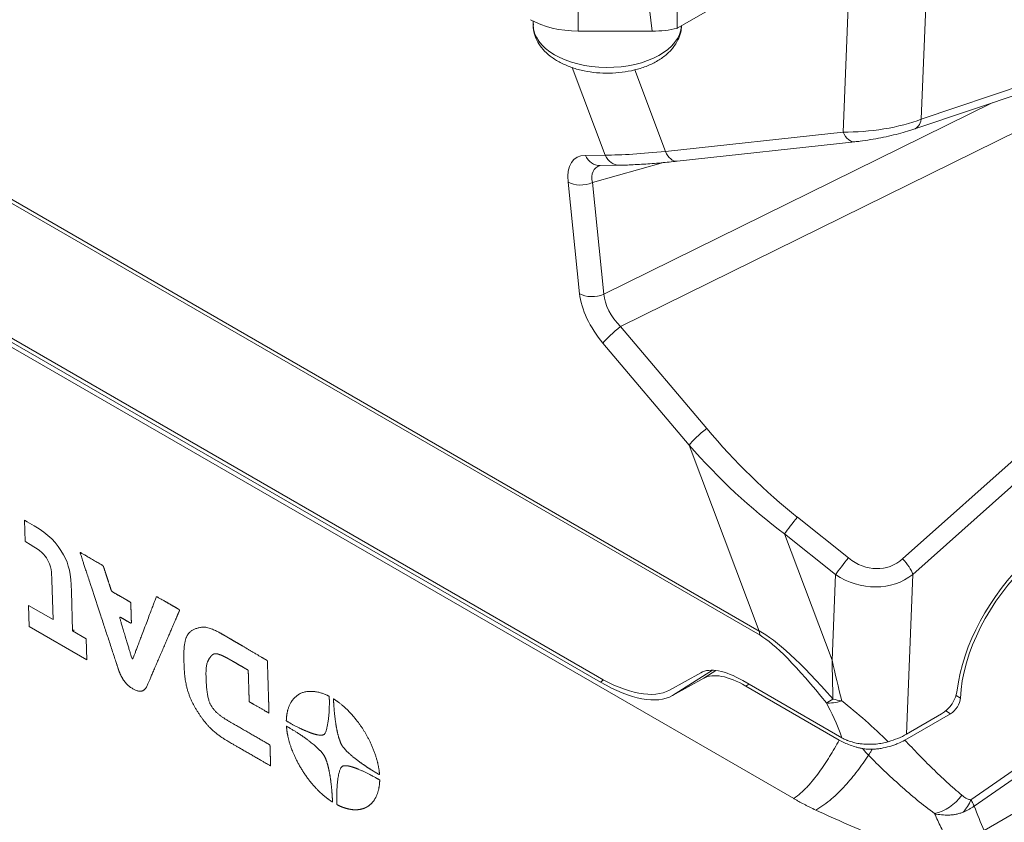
# Model space of a CAD drawing. Header units: millimetres. Extents: x 4 to 837, y 5 to 589.
# Tile 11 of 164: x 94 to 130, y 53 to 83. Entities that reach past the tile are written whole.
import ezdxf

# ---------------------------------------------------------------- set-up
doc = ezdxf.new("R2010")
doc.units = ezdxf.units.MM
doc.layers.add('1', color=7, linetype='Continuous', true_color=0xffffff)

msp = doc.modelspace()

# ---------------------------------------------------------------- linework, layer by layer
at = {"layer": '1', "color": 9, "linetype": 'Continuous', "lineweight": 13}
for p, q in [((64.291, 93.369), (121.196, 60.514)), ((121.226, 60.355), (64.32, 93.209)), ((124.307, 79.017), (124.609, 86.493)), ((114.481, 85.871), (114.481, 82.759)), ((117.232, 82.759), (116.828, 85.98)), ((127.433, 85.331), (127.197, 79.49)), ((127.197, 79.49), (136.814, 82.742)), ((115.482, 78.161), (114.257, 81.407)), ((116.58, 81.32), (117.72, 78.298)), ((115.435, 73.001), (129.831, 80.1)), ((130.825, 79.081), (116.058, 71.8)), ((117.72, 78.298), (124.307, 79.017)), ((114.75, 78.15), (115.482, 78.161)), ((117.653, 77.884), (115.01, 77.14)), ((114.533, 73.022), (114.108, 77.161)), ((115.01, 77.14), (115.435, 73.001)), ((116.058, 71.8), (119.248, 68.021)), ((126.51, 63.189), (136.202, 71.848)), ((118.594, 67.41), (115.404, 71.188)), ((136.586, 71.273), (126.894, 62.614)), ((121.196, 60.514), (118.594, 67.41)), ((122.608, 64.731), (124.501, 63.223)), ((124.022, 62.604), (122.129, 64.112)), ((122.129, 64.112), (123.894, 59.435)), ((123.894, 59.435), (124.022, 62.604)), ((126.894, 62.614), (126.654, 56.691)), ((129.043, 54.258), (140.879, 62.457)), ((140.852, 62.116), (129.164, 54.019)), ((119.464, 59.06), (117.982, 58.119)), ((119.14, 58.764), (119.591, 59.05)), ((115.308, 58.622), (115.427, 58.698)), ((120.814, 58.543), (120.7, 58.47)), ((128.491, 58.123), (128.652, 58.03)), ((128.287, 57.446), (128.108, 57.549))]:
    msp.add_line(p, q, dxfattribs=at)
at = {"layer": '1', "color": 9, "linetype": 'Continuous', "lineweight": 18}
for p, q in [((66.453, 86.644), (122.474, 54.3)), ((118.159, 82.861), (123.698, 86.059)), ((115.196, 58.826), (73.526, 82.884)), ((73.502, 82.759), (115.308, 58.622)), ((117.232, 82.759), (114.481, 82.759)), ((126.926, 79.118), (136.543, 82.37)), ((118.154, 77.934), (124.74, 78.654)), ((115.284, 77.774), (115.289, 77.774)), ((115.289, 77.774), (116.021, 77.786)), ((164.629, 73.384), (129.53, 53.119)), ((117.869, 58.323), (119.028, 58.968)), ((119.14, 58.764), (117.982, 58.119)), ((120.587, 58.674), (124.259, 56.554)), ((124.16, 56.472), (120.7, 58.47)), ((128.287, 57.446), (126.594, 56.471)), ((126.654, 56.691), (127.956, 57.44))]:
    msp.add_line(p, q, dxfattribs=at)
at = {"layer": '1', "color": 27, "linetype": 'Continuous', "lineweight": 18}
msp.add_line((112.816, 83.126), (112.816, 82.997), dxfattribs=at)
at = {"layer": '1', "color": 9, "linetype": 'Continuous', "lineweight": 18}
for centre, major_axis, ratio, start_param, end_param in [((123.727, 32.485), (-5.272, 55.438), 0.033523, 0.229533, 0.427525), ((114.481, 84.204), (2.5, 0), 0.578054, 3.9276, 4.712389), ((117.244, 84.204), (2.512, 0.01), 0.575241, 4.705143, 5.082591), ((132.309, 59.933), (2.87, 4.344), 0.575959, 1.169256, 2.289036), ((132.309, 59.933), (2.76, 4.177), 0.575959, 1.169256, 2.37427), ((121.236, 56.226), (-2.311, 2.671), 0.411532, 5.412874, 6.197768), ((114.083, 63.024), (-3.961, 4.579), 0.411532, 2.271282, 3.056175), ((121.349, 56.022), (-2.311, 2.671), 0.411532, 5.412874, 6.197768), ((114.195, 62.82), (-3.961, 4.579), 0.411532, 2.271282, 3.056175), ((127.956, 58.071), (0.442, 0.668), 0.575959, 3.996689, 5.430629), ((128.286, 57.84), (0.276, 0.418), 0.575959, 3.996689, 5.515863), ((124.948, 57.749), (2.503, 0.078), 0.596177, 5.118439, 5.443999), ((125.093, 54.083), (-7.55, 3.284), 0.112563, 1.378894, 1.689797)]:
    msp.add_ellipse(centre, major_axis=major_axis, ratio=ratio, start_param=start_param, end_param=end_param, dxfattribs=at)
at = {"layer": '1', "color": 27, "linetype": 'Continuous', "lineweight": 13}
msp.add_ellipse((115.566, 82.997), major_axis=(-2.75, 0), ratio=0.57735, start_param=0.000003, end_param=3.112634, dxfattribs=at)
at = {"layer": '1', "color": 9, "linetype": 'Continuous', "lineweight": 13}
for centre, major_axis, ratio, start_param, end_param in [((125.46, 79.794), (2.513, 0.335), 0.27993, 4.198426, 5.437798), ((126.686, 79.828), (0.24, -0.71), 0.656106, 6.283031, 7.152865), ((124.659, 79.399), (-0.081, 0.746), 0.586511, 2.044042, 3.141579), ((115.765, 76.125), (-1.386, 1.911), 0.484121, 5.955809, 6.979088), ((115.277, 78.524), (-0.012, 0.75), 0.813721, 2.080581, 3.141589), ((123.363, 80.883), (9.843, 2.235), 0.157718, 3.748899, 4.066464), ((116.009, 78.536), (-0.012, 0.75), 0.813721, 2.080581, 3.141953), ((118.072, 78.68), (-0.081, 0.746), 0.586511, 2.044042, 3.141579), ((116.292, 76.499), (-1.179, 1.174), 0.470084, 6.024275, 6.896716), ((114.635, 77.536), (-0.746, -0.077), 0.642013, 0.723132, 2.029894), ((115.06, 73.397), (-0.746, -0.077), 0.642013, 0.723132, 2.029894), ((116.179, 72.093), (-1.364, 1.824), 0.513644, 0.708661, 1.685365), ((116.706, 72.468), (-1.087, 1.104), 0.600284, 0.607867, 1.584571), ((115.931, 71.563), (-0.573, -0.484), 0.139986, 4.372481, 5.745215), ((119.121, 67.784), (-0.573, -0.484), 0.139986, 4.372481, 5.745215), ((124.739, 75.305), (-8.634, 12.889), 0.566031, 1.765111, 2.082676), ((124.612, 75.068), (-9.134, 12.952), 0.598119, 1.74777, 2.065335), ((122.481, 64.494), (0.467, 0.587), 0.068592, 1.210255, 2.333999), ((124.374, 62.986), (0.467, 0.587), 0.068592, 1.210255, 2.333999), ((125.353, 64.866), (-0.664, 1.966), 0.817818, 2.237906, 3.477278), ((126.382, 62.952), (-0.5, 0.559), 0.339525, 3.801543, 4.835292), ((125.226, 64.629), (-1.877, 1.827), 0.8946, 1.782444, 3.021816), ((122.25, 61.263), (0.75, 1.299), 0.57735, 2.471099, 2.617994), ((148.112, 12.804), (-27.635, 47.816), 0.081068, 5.900042, 6.155286), ((147.087, 11.895), (-26.426, 48.566), 0.070405, 5.913322, 6.168565), ((124.709, 58.758), (1.168, 0.941), 0.105547, 3.56464, 3.900264), ((124.709, 58.758), (1.288, 0.769), 0.384301, 3.59965, 4.136847), ((123.882, 55.831), (-0.735, 2.513), 0.221259, 4.938919, 5.576868), ((124.709, 58.758), (-1.495, -0.123), 0.564164, 0.97654, 1.216833), ((124.907, 56.74), (-2.396, 2.134), 0.153113, 4.38868, 5.120575), ((127.682, 55.105), (-0.962, -1.151), 0.815254, 0.807406, 1.662708), ((128.021, 54.934), (0.068, 1.498), 0.772344, 3.892071, 4.279678)]:
    msp.add_ellipse(centre, major_axis=major_axis, ratio=ratio, start_param=start_param, end_param=end_param, dxfattribs=at)
at = {"layer": '1', "color": 27, "linetype": 'Continuous', "lineweight": 18}
msp.add_open_spline([(112.827, 83.024), (112.821, 82.977), (112.814, 82.824), (112.879, 82.568), (113.021, 82.275), (113.235, 82.007), (113.515, 81.767), (113.86, 81.561), (114.26, 81.395), (114.7, 81.276), (115.165, 81.208), (115.641, 81.19), (116.115, 81.224), (116.574, 81.308), (117.007, 81.444), (117.401, 81.629), (117.743, 81.863), (118.009, 82.132), (118.193, 82.422), (118.29, 82.695), (118.309, 82.87), (118.31, 82.945)], degree=3, knots=[0, 0, 0, 0, 0.022164, 0.072678, 0.123016, 0.174811, 0.229012, 0.285409, 0.34295, 0.400561, 0.457956, 0.515201, 0.572475, 0.629947, 0.687824, 0.746323, 0.80553, 0.864874, 0.915781, 0.964742, 1, 1, 1, 1], dxfattribs=at)
at = {"layer": '1', "color": 9, "linetype": 'Continuous', "lineweight": 18}
for points, knots in [([(124.74, 78.654), (124.803, 78.661), (124.988, 78.683), (125.31, 78.73), (125.702, 78.801), (126.085, 78.883), (126.447, 78.972), (126.725, 79.052), (126.876, 79.101), (126.926, 79.118)], [0, 0, 0, 0, 0.094892, 0.272207, 0.439932, 0.600796, 0.758481, 0.917316, 1, 1, 1, 1]), ([(116.021, 77.786), (116.113, 77.787), (116.394, 77.795), (116.896, 77.82), (117.518, 77.869), (117.949, 77.912), (118.154, 77.934)], [0, 0, 0, 0, 0.153854, 0.453119, 0.747905, 1, 1, 1, 1]), ([(124.16, 56.472), (124.222, 56.437), (124.287, 56.403), (124.421, 56.34), (124.49, 56.311), (124.635, 56.257), (124.71, 56.233), (124.808, 56.205), (124.827, 56.2), (124.867, 56.19), (124.927, 56.175), (124.988, 56.162), (125.029, 56.154)], [0, 0, 0, 0, 0.25, 0.25, 0.5, 0.5, 0.75, 0.75, 0.8125, 0.8125, 0.875, 1, 1, 1, 1]), ([(125.979, 56.409), (125.908, 56.388), (125.763, 56.354), (125.612, 56.332), (125.496, 56.321), (125.457, 56.318), (125.38, 56.314), (125.341, 56.313), (125.226, 56.312), (125.149, 56.314), (125.035, 56.324), (124.997, 56.328), (124.94, 56.335), (124.922, 56.338), (124.884, 56.343), (124.866, 56.346), (124.774, 56.363), (124.703, 56.379), (124.6, 56.409), (124.567, 56.419), (124.517, 56.436), (124.501, 56.442), (124.468, 56.455), (124.452, 56.461), (124.374, 56.493), (124.314, 56.522), (124.259, 56.554)], [0, 0, 0, 0, 0.125, 0.25, 0.25, 0.3125, 0.3125, 0.375, 0.375, 0.5, 0.5, 0.5625, 0.5625, 0.59375, 0.59375, 0.625, 0.625, 0.75, 0.75, 0.8125, 0.8125, 0.84375, 0.84375, 0.875, 0.875, 1, 1, 1, 1]), ([(125.376, 56.128), (125.432, 56.131), (125.489, 56.135), (125.573, 56.144), (125.601, 56.147), (125.657, 56.155), (125.684, 56.159), (125.822, 56.182), (125.928, 56.206), (126.058, 56.243), (126.083, 56.251), (126.134, 56.267), (126.159, 56.276), (126.233, 56.302), (126.281, 56.32), (126.422, 56.379), (126.51, 56.423), (126.594, 56.471)], [0, 0, 0, 0, 0.125, 0.125, 0.1875, 0.1875, 0.25, 0.25, 0.5, 0.5, 0.5625, 0.5625, 0.625, 0.625, 0.75, 0.75, 1, 1, 1, 1]), ([(125.029, 56.154), (125.085, 56.142), (125.142, 56.135), (125.258, 56.127), (125.316, 56.126), (125.376, 56.128)], [0, 0, 0, 0, 0.5, 0.5, 1, 1, 1, 1]), ([(123.291, 53.875), (123.216, 53.91), (123.142, 53.945), (123.051, 53.99), (123.033, 53.999), (122.997, 54.018), (122.978, 54.027), (122.925, 54.054), (122.89, 54.072), (122.787, 54.126), (122.721, 54.162), (122.626, 54.215), (122.594, 54.232), (122.533, 54.266), (122.504, 54.283), (122.474, 54.3)], [0, 0, 0, 0, 0.25, 0.25, 0.3125, 0.3125, 0.375, 0.375, 0.5, 0.5, 0.75, 0.75, 0.875, 0.875, 1, 1, 1, 1])]:
    msp.add_open_spline(points, degree=3, knots=knots, dxfattribs=at)
at = {"layer": '1', "color": 7, "linetype": 'Continuous', "lineweight": 13}
for points, knots in [([(95.404, 63.342), (95.178, 63.775), (94.84, 64.114), (94.317, 64.416), (94.317, 64.416), (94.066, 64.561), (94.066, 64.561), (93.957, 64.623), (93.957, 64.623)], [0, 0, 0, 0, 0.333346, 0.333346, 0.333346, 0.666693, 0.666693, 1, 1, 1, 1]), ([(95.018, 60.94), (95.018, 60.94), (95.018, 60.94), (95.018, 60.94), (94.115, 61.461), (94.115, 61.461)], [0, 0, 0, 0, 0.000003, 0.000003, 1, 1, 1, 1]), ([(96.272, 59.445), (96.272, 59.445), (96.272, 59.445), (96.272, 59.445), (96.272, 59.445), (96.247, 60.23), (96.247, 60.23), (96.247, 60.23), (95.745, 60.52), (95.745, 60.52)], [0, 0, 0, 0, 0.000002, 0.000002, 0.000002, 0.500006, 0.500006, 0.500006, 1, 1, 1, 1])]:
    msp.add_open_spline(points, degree=3, knots=knots, dxfattribs=at)
at = {"layer": '1', "color": 7, "linetype": 'Continuous', "lineweight": 18}
for points, knots in [([(93.957, 64.623), (93.957, 64.623), (93.957, 64.623), (93.957, 64.623), (93.957, 64.623), (93.981, 63.838), (93.981, 63.838), (93.981, 63.838), (94.009, 63.822), (94.009, 63.822), (94.484, 63.548), (94.641, 63.427), (94.774, 63.222)], [0, 0, 0, 0, 0.000039, 0.000039, 0.000039, 0.333359, 0.333359, 0.333359, 0.66668, 0.66668, 0.66668, 1, 1, 1, 1]), ([(94.774, 63.222), (94.977, 62.909), (94.962, 62.679), (94.973, 62.403), (94.973, 62.403), (95.018, 60.94), (95.018, 60.94)], [0, 0, 0, 0, 0.500001, 0.500001, 0.500001, 1, 1, 1, 1]), ([(95.745, 60.52), (95.745, 60.52), (95.7, 61.983), (95.7, 61.983), (95.679, 62.669), (95.617, 62.955), (95.404, 63.342)], [0, 0, 0, 0, 0.5, 0.5, 0.5, 1, 1, 1, 1]), ([(94.115, 61.461), (94.115, 61.461), (94.115, 61.461), (94.115, 61.461), (94.115, 61.461), (94.139, 60.676), (94.139, 60.676), (94.139, 60.676), (96.272, 59.445), (96.272, 59.445)], [0, 0, 0, 0, 0.000006, 0.000006, 0.000006, 0.500004, 0.500004, 0.500004, 1, 1, 1, 1])]:
    msp.add_open_spline(points, degree=3, knots=knots, dxfattribs=at)
for points, degree in [([(97.456, 59.053), (97.455, 59.056), (97.452, 59.065), (97.443, 59.091), (97.418, 59.17), (97.335, 59.42), (97.103, 60.126), (96.963, 60.552), (96.726, 61.272), (96.467, 62.061), (96.226, 62.796), (96.113, 63.138), (96.015, 63.435), (96.015, 63.435), (96.015, 63.435), (96.173, 63.344), (96.34, 63.248), (96.591, 63.103), (96.878, 62.937), (96.878, 62.937), (96.878, 62.937), (96.98, 62.625), (97.065, 62.364), (97.187, 61.987), (97.187, 61.987), (97.187, 61.987), (97.507, 61.803), (97.693, 61.695), (97.901, 61.575), (97.901, 61.575), (97.901, 61.575), (97.91, 61.253), (97.925, 60.79), (97.925, 60.79), (97.925, 60.79), (97.749, 60.891), (97.476, 61.049), (97.476, 61.049), (97.476, 61.049), (97.638, 60.511), (97.765, 60.086), (97.96, 59.438), (97.96, 59.438), (97.96, 59.438), (98.181, 60.022), (98.487, 60.828), (98.737, 61.486), (98.854, 61.796), (98.854, 61.796), (98.854, 61.796), (99.078, 61.667), (99.273, 61.554), (99.477, 61.436), (99.717, 61.298), (99.717, 61.298), (99.717, 61.298), (99.624, 61.083), (99.581, 60.981), (99.443, 60.661), (99.186, 60.064), (98.877, 59.345), (98.695, 58.922), (98.497, 58.462), (98.491, 58.45), (98.416, 58.282), (98.224, 58.219), (97.98, 58.36), (97.749, 58.493), (97.553, 58.765), (97.458, 59.047), (97.458, 59.047), (97.458, 59.047), (97.458, 59.047), (97.458, 59.047), (97.458, 59.047), (97.457, 59.05), (97.456, 59.053)], 8), ([(101.592, 59.444), (101.571, 59.456), (101.528, 59.481), (101.455, 59.522), (101.281, 59.616), (101.094, 59.687), (100.984, 59.682), (100.888, 59.619), (100.806, 59.486), (100.73, 59.374), (100.677, 59.163), (100.688, 58.802), (100.707, 58.18), (100.811, 57.817), (100.969, 57.579), (101.212, 57.356), (101.583, 57.142), (101.634, 57.113), (102.023, 56.888), (102.403, 56.669), (102.727, 56.482), (103.06, 56.289), (103.06, 56.289), (103.06, 56.289), (103.068, 56.03), (103.077, 55.752), (103.084, 55.511), (103.084, 55.511), (103.084, 55.511), (102.615, 55.782), (102.101, 56.079), (101.576, 56.382), (101.556, 56.394), (101.087, 56.664), (100.723, 57.011), (100.502, 57.332), (100.243, 57.708), (100.027, 58.163), (99.891, 58.684), (99.873, 59.272), (99.855, 59.842), (99.902, 60.135), (99.966, 60.322), (100.038, 60.438), (100.174, 60.561), (100.406, 60.636), (100.583, 60.692), (100.858, 60.632), (101.225, 60.435), (101.225, 60.435), (101.422, 60.321), (101.422, 60.321), (101.422, 60.321), (101.684, 60.167), (101.907, 60.036), (102.214, 59.856), (102.529, 59.672), (102.734, 59.551), (102.964, 59.416), (102.964, 59.416), (102.964, 59.416), (102.971, 59.193), (102.978, 58.97), (102.995, 58.404), (103.011, 57.891), (103.018, 57.677), (103.024, 57.468), (103.024, 57.468), (103.024, 57.468), (102.832, 57.578), (102.661, 57.677), (102.487, 57.778), (102.29, 57.891), (102.29, 57.891), (102.29, 57.891), (102.279, 58.249), (102.268, 58.621), (102.26, 58.863), (102.254, 59.062), (102.254, 59.062), (102.254, 59.062), (102.121, 59.139), (101.94, 59.243), (101.743, 59.357), (101.659, 59.406), (101.614, 59.431), (101.592, 59.444)], 6), ([(95.745, 60.52), (95.802, 60.556)], 1), ([(103.666, 57.195), (103.666, 57.203), (103.667, 57.223), (103.669, 57.276), (103.676, 57.402), (103.731, 57.68), (103.856, 57.939), (104.095, 58.185), (104.389, 58.296), (104.788, 58.28), (105.06, 58.192), (105.241, 58.099), (105.258, 58.09), (105.258, 58.079), (105.264, 57.87), (105.26, 57.361), (105.165, 56.817), (105.08, 56.668), (105.011, 56.656), (104.958, 56.647), (104.803, 56.655), (104.525, 56.745), (104.118, 56.926), (103.834, 57.082), (103.666, 57.18), (103.666, 57.18), (103.666, 57.18), (103.666, 57.18), (103.666, 57.18), (103.666, 57.188), (103.666, 57.195)], 5), ([(105.417, 57.998), (105.418, 57.998), (105.421, 57.996), (105.428, 57.991), (105.447, 57.979), (105.473, 57.962), (105.615, 57.865), (105.809, 57.711), (106.028, 57.493), (106.237, 57.256), (106.404, 57.037), (106.55, 56.811), (106.683, 56.587), (106.807, 56.342), (106.955, 55.982), (107.041, 55.697), (107.084, 55.49), (107.107, 55.341), (107.116, 55.259), (107.121, 55.197), (107.122, 55.184), (107.095, 55.2), (107.042, 55.231), (106.94, 55.291), (106.784, 55.386), (106.605, 55.501), (106.429, 55.623), (106.253, 55.752), (106.006, 55.952), (105.839, 56.122), (105.76, 56.224), (105.726, 56.269), (105.674, 56.364), (105.586, 56.611), (105.516, 56.938), (105.462, 57.331), (105.434, 57.636), (105.422, 57.827), (105.418, 57.924), (105.416, 57.968), (105.415, 57.989), (105.415, 58), (105.415, 58), (105.415, 58), (105.415, 58), (105.415, 58), (105.416, 57.999), (105.417, 57.998)], 6), ([(105.378, 54.172), (105.377, 54.172), (105.376, 54.173), (105.372, 54.175), (105.362, 54.181), (105.343, 54.193), (105.314, 54.213), (105.246, 54.259), (105.176, 54.31), (105.065, 54.398), (104.919, 54.524), (104.665, 54.779), (104.415, 55.094), (104.195, 55.434), (104.027, 55.742), (103.879, 56.08), (103.82, 56.26), (103.773, 56.402), (103.727, 56.598), (103.703, 56.704), (103.694, 56.775), (103.685, 56.845), (103.679, 56.89), (103.674, 56.958), (103.673, 56.978), (103.672, 56.986), (103.678, 56.982), (103.687, 56.977), (103.707, 56.965), (103.729, 56.953), (103.771, 56.929), (103.829, 56.895), (104.14, 56.708), (104.482, 56.465), (104.641, 56.336), (104.814, 56.191), (104.944, 56.063), (105.033, 55.946), (105.082, 55.882), (105.153, 55.732), (105.224, 55.475), (105.281, 55.198), (105.322, 54.916), (105.347, 54.668), (105.359, 54.52), (105.368, 54.395), (105.373, 54.305), (105.376, 54.246), (105.377, 54.211), (105.378, 54.188), (105.379, 54.171), (105.379, 54.171), (105.379, 54.171), (105.379, 54.171), (105.379, 54.171), (105.378, 54.171), (105.378, 54.172)], 6), ([(107.127, 54.974), (107.127, 54.966), (107.127, 54.946), (107.125, 54.893), (107.118, 54.779), (107.078, 54.57), (107.002, 54.359), (106.89, 54.18), (106.776, 54.069), (106.669, 53.995), (106.561, 53.94), (106.45, 53.907), (106.286, 53.88), (106.142, 53.882), (105.986, 53.911), (105.839, 53.946), (105.703, 53.997), (105.572, 54.061), (105.548, 54.074), (105.535, 54.08), (105.534, 54.116), (105.533, 54.16), (105.532, 54.337), (105.536, 54.694), (105.573, 55.062), (105.631, 55.314), (105.679, 55.451), (105.749, 55.508), (105.782, 55.514), (105.879, 55.531), (106.072, 55.495), (106.379, 55.378), (106.678, 55.24), (106.911, 55.114), (107.057, 55.031), (107.089, 55.013), (107.113, 54.999), (107.128, 54.991), (107.128, 54.991), (107.128, 54.991), (107.128, 54.991), (107.128, 54.991), (107.127, 54.981), (107.127, 54.974)], 5)]:
    msp.add_open_spline(points, degree=degree, dxfattribs=at)
at = {"layer": '1', "color": 9, "linetype": 'Continuous', "lineweight": 13}
for points in [[(124.256, 57.924), (124.129, 58.42), (124.008, 58.924), (123.894, 59.435)], [(123.929, 57.99), (123.915, 58.468), (123.903, 58.95), (123.894, 59.435)], [(129.164, 54.019), (129.283, 53.716), (129.404, 53.416), (129.53, 53.119)]]:
    msp.add_open_spline(points, degree=3, dxfattribs=at)
for points, knots in [([(122.474, 54.3), (122.569, 54.365), (122.657, 54.435), (122.784, 54.548), (122.825, 54.587), (122.906, 54.666), (122.945, 54.707), (123.061, 54.832), (123.136, 54.918), (123.279, 55.096), (123.349, 55.187), (123.484, 55.374), (123.55, 55.469), (123.679, 55.663), (123.742, 55.761), (123.927, 56.06), (124.045, 56.265), (124.16, 56.472)], [0, 0, 0, 0, 0.125, 0.125, 0.1875, 0.1875, 0.25, 0.25, 0.375, 0.375, 0.5, 0.5, 0.625, 0.625, 0.75, 0.75, 1, 1, 1, 1]), ([(126.594, 56.471), (126.762, 56.29), (126.931, 56.112), (127.274, 55.759), (127.447, 55.585), (127.797, 55.243), (127.975, 55.075), (128.335, 54.746), (128.518, 54.585), (128.704, 54.429)], [0, 0, 0, 0, 0.25, 0.25, 0.5, 0.5, 0.75, 0.75, 1, 1, 1, 1]), ([(125.246, 55.907), (125.113, 55.709), (124.976, 55.515), (124.761, 55.232), (124.687, 55.139), (124.537, 54.957), (124.46, 54.868), (124.301, 54.693), (124.22, 54.608), (124.051, 54.443), (123.965, 54.363), (123.785, 54.21), (123.692, 54.137), (123.546, 54.033), (123.497, 54), (123.395, 53.936), (123.344, 53.905), (123.291, 53.875)], [0, 0, 0, 0, 0.25, 0.25, 0.375, 0.375, 0.5, 0.5, 0.625, 0.625, 0.75, 0.75, 0.875, 0.875, 0.9375, 0.9375, 1, 1, 1, 1]), ([(125.246, 55.907), (125.209, 55.944), (125.173, 55.984), (125.1, 56.066), (125.064, 56.109), (125.029, 56.154)], [0, 0, 0, 0, 0.5, 0.5, 1, 1, 1, 1]), ([(125.376, 56.128), (125.354, 56.087), (125.332, 56.047), (125.289, 55.973), (125.267, 55.939), (125.246, 55.907)], [0, 0, 0, 0, 0.5, 0.5, 1, 1, 1, 1]), ([(127.694, 53.743), (127.474, 53.905), (127.26, 54.073), (126.839, 54.42), (126.633, 54.598), (126.226, 54.961), (126.027, 55.147), (125.632, 55.523), (125.438, 55.714), (125.246, 55.907)], [0, 0, 0, 0, 0.25, 0.25, 0.5, 0.5, 0.75, 0.75, 1, 1, 1, 1]), ([(128.704, 54.429), (128.728, 54.409), (128.753, 54.389), (128.805, 54.353), (128.831, 54.335), (128.887, 54.304), (128.916, 54.29), (128.961, 54.273), (128.977, 54.269), (129.009, 54.261), (129.026, 54.259), (129.043, 54.258)], [0, 0, 0, 0, 0.25, 0.25, 0.5, 0.5, 0.75, 0.75, 0.875, 0.875, 1, 1, 1, 1]), ([(129.164, 54.019), (129.148, 54.008), (129.133, 53.998), (129.101, 53.977), (129.053, 53.947), (129.004, 53.919), (128.903, 53.865), (128.833, 53.832), (128.761, 53.802)], [0, 0, 0, 0, 0.125, 0.125, 0.25, 0.5, 0.5, 1, 1, 1, 1]), ([(129.164, 54.019), (129.16, 54.027), (129.156, 54.036), (129.149, 54.054), (129.137, 54.082), (129.123, 54.11), (129.093, 54.17), (129.069, 54.213), (129.043, 54.258)], [0, 0, 0, 0, 0.125, 0.125, 0.25, 0.5, 0.5, 1, 1, 1, 1]), ([(128.761, 53.802), (128.717, 53.784), (128.674, 53.769), (128.585, 53.742), (128.54, 53.731), (128.451, 53.713), (128.406, 53.705), (128.315, 53.695), (128.27, 53.691), (128.135, 53.686), (128.046, 53.689), (127.869, 53.707), (127.781, 53.722), (127.694, 53.743)], [0, 0, 0, 0, 0.125, 0.125, 0.25, 0.25, 0.375, 0.375, 0.5, 0.5, 0.75, 0.75, 1, 1, 1, 1]), ([(128.175, 52.749), (128.091, 52.912), (128.009, 53.077), (127.849, 53.408), (127.771, 53.575), (127.694, 53.743)], [0, 0, 0, 0, 0.5, 0.5, 1, 1, 1, 1])]:
    msp.add_open_spline(points, degree=3, knots=knots, dxfattribs=at)

doc.saveas('drawing.dxf')
